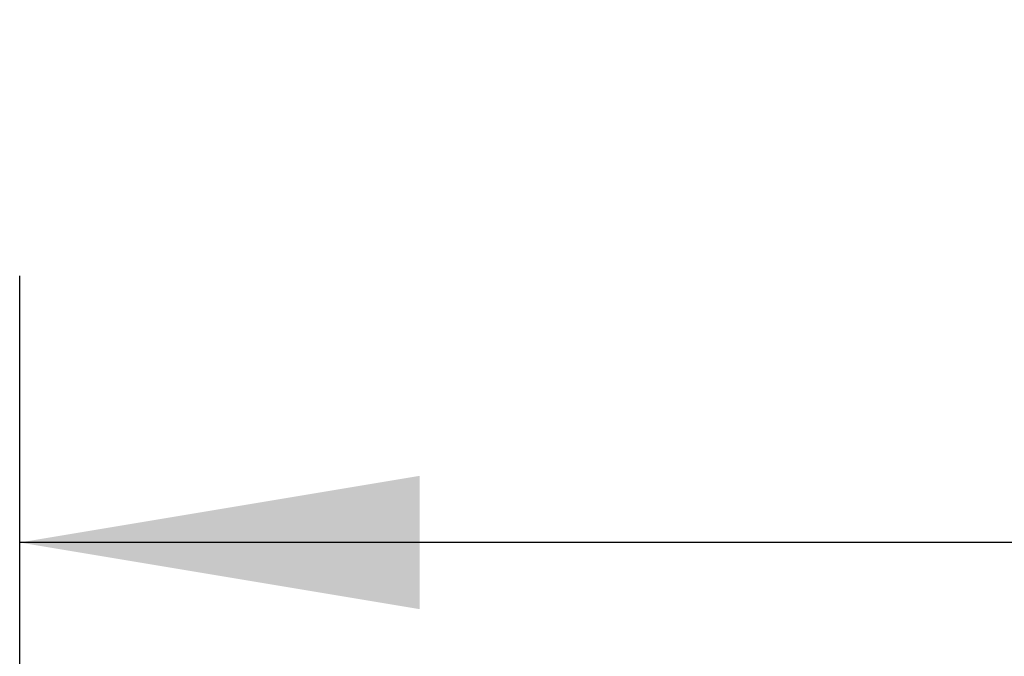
# Model space of a CAD drawing. Header units: millimetres. Extents: x 0 to 420, y 0 to 297.
# Tile 30 of 115: x 60.19 to 67.57, y 236.36 to 241.14. Entities that reach past the tile are written whole.
import ezdxf

# ---------------------------------------------------------------- set-up
doc = ezdxf.new("R2010")
doc.units = ezdxf.units.MM
doc.layers.add('QUOTE', color=174, linetype='Continuous')
doc.styles.add('SLDTEXTSTYLE3', font='TXT', dxfattribs={"width": 0.75})
doc.dimstyles.new('SLDDIMSTYLE0', dxfattribs={"dimtxt": 3, "dimasz": 3, "dimexe": 0, "dimexo": 0.0625, "dimgap": 0.75, "dimtad": 1, "dimlfac": 20.047434, "dimrnd": 1e-09, "dimzin": 12, "dimdsep": 46, "dimtxsty": 'SLDTEXTSTYLE3', "dimsah": 1, "dimcen": 0.09, "dimadec": 0, "dimazin": 3, "dimtfac": 1, "dimtdec": 3, "dimtofl": 0, "dimtmove": 0, "dimatfit": 3, "dimfxl": 0, "dimfrac": 2, "dimtolj": 1, "dimtzin": 12, "dimarcsym": 0})

# ---------------------------------------------------------------- blocks, each defined once
blk = doc.blocks.new('_D')
at = {"layer": 'QUOTE'}
for p, q in [((60.1893, 233.7647), (60.1893, 239.2146)), ((219.8107, 233.7647), (219.8107, 239.2146)), ((219.8107, 237.2146), (60.1893, 237.2146))]:
    blk.add_line(p, q, dxfattribs=at)
for points in [[(60.1893, 237.2146), (63.1893, 236.7146), (63.1893, 237.7146)], [(219.8107, 237.2146), (216.8107, 237.7146), (216.8107, 236.7146)]]:
    blk.add_solid(points, dxfattribs=at)
at = {"layer": 'QUOTE', "insert": (135.5667, 241.0818), "char_height": 3, "attachment_point": 1, "style": 'SLDTEXTSTYLE3'}
blk.add_mtext('3200', dxfattribs=at)

msp = doc.modelspace()

# ---------------------------------------------------------------- dimensions: what is measured, and where the dimension line sits
at = {"layer": 'QUOTE'}
dim = msp.add_linear_dim(base=(60.18929, 237.21465), p1=(219.81071, 231.76466), p2=(60.18929, 231.76466), dimstyle='SLDDIMSTYLE0', dxfattribs=at)
dim.commit()
dim.dimension.update_dxf_attribs({"geometry": '_D', "text_midpoint": (140, 237.21465), "dimtype": 160})

doc.saveas('drawing.dxf')
